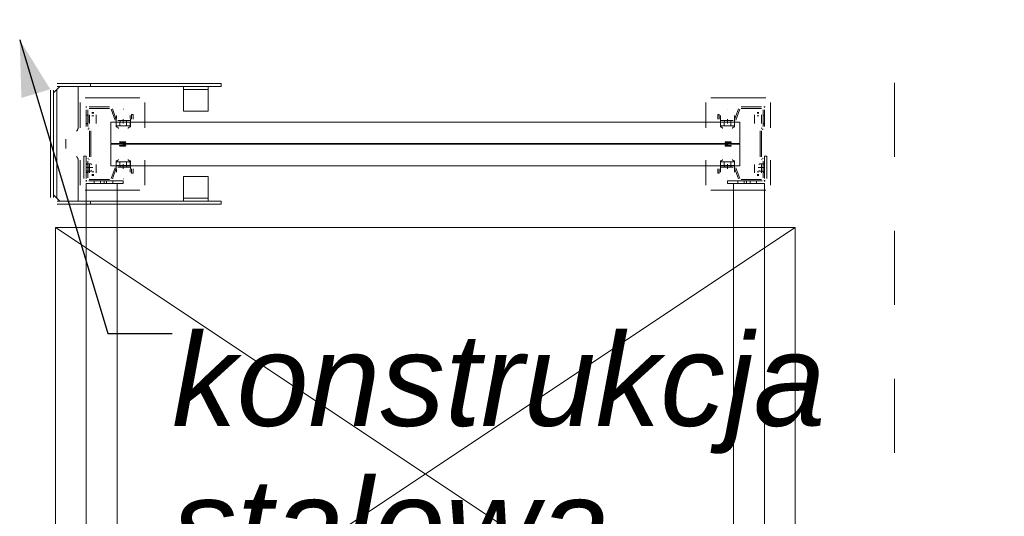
# Model space of a CAD drawing. Header units: millimetres. Extents: x -12989 to 357906, y -50379 to 30884.
# Tile 235 of 256: x 18000 to 19597, y 13627 to 14433. Entities that reach past the tile are written whole.
import ezdxf

# ---------------------------------------------------------------- set-up
doc = ezdxf.new("R2010")
doc.units = ezdxf.units.MM
doc.header["$MEASUREMENT"] = 0
doc.linetypes.add('MITTE2', pattern=[112.5, 75, -12.5, 12.5, -12.5])
doc.linetypes.add('Przerywana', pattern=[240, 120, -120])
for name, color, linetype in [('Nowe_A__SCIANY', 7, 'Continuous'), ('Nowe_A_WYM_ZEWNETRZNE', 7, 'Continuous'), ('Nowe_Drzwi Archicad', 7, 'Continuous')]:
    doc.layers.add(name, color=color, linetype=linetype)
for name, color, linetype, lineweight in [('Nowe_A_OZN_ODNOSNIKI_Nr_pióra__6', 7, 'Continuous', 13), ('Nowe_A_OZN_ODNOSNIKI_Nr_pióra__85', 7, 'Continuous', 13), ('Nowe_A_WYM_ZEWNETRZNE_Nr_pióra__1', 7, 'Continuous', 13), ('Nowe_A_WYM_ZEWNETRZNE_Nr_pióra__45', 7, 'Continuous', 15), ('Nowe_A_WYM_ZEWNETRZNE_Nr_pióra__85', 7, 'Continuous', 13), ('Nowe_Drzwi Archicad_Nr_pióra__3', 7, 'Continuous', 13), ('Nowe_REGAŁY_Nr_pióra__18', 9, 'Continuous', 13)]:
    doc.layers.add(name, color=color, linetype=linetype, lineweight=lineweight)
doc.styles.add('STYL_AUTOMATYCZNY_3', font='arial.ttf')
doc.styles.add('STYL_AUTOMATYCZNY_5', font='arial.ttf')
doc.dimstyles.new('STYL_AUTOMATYCZNY__1', dxfattribs={"dimtxt": 139.999998, "dimasz": 71.25, "dimexe": 0.18, "dimexo": 0.0625, "dimgap": 0, "dimtad": 1, "dimtih": 1, "dimtoh": 1, "dimdec": 0, "dimlfac": 0.1, "dimzin": 0, "dimdsep": 46, "dimtxsty": 'STYL_AUTOMATYCZNY_3', "dimblk": 'ARROWHEAD_6', "dimblk1": 'ARROWHEAD_6', "dimblk2": 'ARROWHEAD_6', "dimcen": 0.09, "dimse1": 1, "dimse2": 1, "dimclrd": 7, "dimclre": 7, "dimclrt": 7, "dimadec": 0, "dimazin": 0, "dimtfac": 1, "dimtdec": 4, "dimtmove": 0, "dimatfit": 3, "dimfxl": 0, "dimtolj": 1, "dimtzin": 0, "dimarcsym": 0})
doc.dimstyles.new('STYL_AUTOMATYCZNY__2', dxfattribs={"dimtxt": 139.999998, "dimasz": 71.25, "dimexe": 0.18, "dimexo": 0.0625, "dimgap": 0, "dimtad": 1, "dimdec": 0, "dimlfac": 0.1, "dimzin": 0, "dimdsep": 46, "dimtxsty": 'STYL_AUTOMATYCZNY_3', "dimblk": 'ARROWHEAD_6', "dimblk1": 'ARROWHEAD_6', "dimblk2": 'ARROWHEAD_6', "dimcen": 0.09, "dimse1": 1, "dimse2": 1, "dimclrd": 7, "dimclre": 7, "dimclrt": 7, "dimadec": 0, "dimazin": 0, "dimtfac": 1, "dimtdec": 4, "dimtmove": 0, "dimatfit": 3, "dimfxl": 0, "dimtolj": 1, "dimtzin": 0, "dimarcsym": 0})
doc.dimstyles.new('STYL_AUTOMATYCZNY__3', dxfattribs={"dimtxt": 0.18, "dimasz": 91.2, "dimexe": 0.18, "dimexo": 0.0625, "dimgap": 0, "dimtad": 0, "dimtih": 1, "dimtoh": 1, "dimdec": 4, "dimzin": 0, "dimdsep": 46, "dimcen": 0.09, "dimadec": 0, "dimazin": 0, "dimtfac": 1, "dimtdec": 4, "dimtmove": 0, "dimatfit": 3, "dimldrblk": 'ARROWHEAD_5', "dimfxl": 0, "dimtolj": 1, "dimtzin": 0, "dimarcsym": 0})

# ---------------------------------------------------------------- blocks, each defined once
blk = doc.blocks.new('MakroPro 100[7]_1')
at = {"layer": 'Nowe_Drzwi Archicad_Nr_pióra__3', "color": 7, "linetype": 'Przerywana', "lineweight": 13}
blk.add_line((19418.7, 14810), (19418.7, 11423.4), dxfattribs=at)
blk = doc.blocks.new('Ściana_3_1', base_point=(36350, 14850))
at = {"layer": 'Nowe_Drzwi Archicad', "color": 7, "linetype": 'Continuous', "lineweight": 13}
blk.add_blockref('MakroPro 100[7]_1', (0, 0), dxfattribs=at)
blk = doc.blocks.new('*D264')
at = {"layer": 'Nowe_A_WYM_ZEWNETRZNE_Nr_pióra__45', "color": 7, "linetype": 'Continuous', "lineweight": 15}
for p, q in [((5753.2, 15842.6), (5678.2, 15767.6)), ((36387.5, 15842.6), (36312.5, 15767.6))]:
    blk.add_line(p, q, dxfattribs=at)
at = {"layer": 'Nowe_A_WYM_ZEWNETRZNE_Nr_pióra__85', "color": 7, "linetype": 'Continuous', "lineweight": 13}
for p, q in [((5715.7, 15734.8), (5715.7, 15875.5)), ((36350, 15734.8), (36350, 15875.5)), ((5715.7, 15805.1), (36350, 15805.1))]:
    blk.add_line(p, q, dxfattribs=at)
at = {"layer": 'Nowe_A_WYM_ZEWNETRZNE_Nr_pióra__1', "color": 7, "lineweight": 13, "char_height": 140, "attachment_point": 7, "style": 'STYL_AUTOMATYCZNY_3'}
for s, insert in [('\\A1;{\\pql;\\fArial|b0|i0|c238|p0;\\W1.000000;3\xa0063}', (20685.9, 15833.1)), ('\\A1;{\\pql;\\fArial|b0|i0|c238|p0;\\W1.000000;15}', (36098.9, 15833.1))]:
    blk.add_mtext(s, dxfattribs=dict(at, insert=insert))
blk = doc.blocks.new('ARROWHEAD_6')
at = {"color": 0, "linetype": 'Continuous', "lineweight": 0}
for p, q in [((-0.5, -0.5), (0.5, 0.5)), ((0, 0), (-1, 0))]:
    blk.add_line(p, q, dxfattribs=at)
blk = doc.blocks.new('*D308')
at = {"layer": 'Nowe_A_WYM_ZEWNETRZNE_Nr_pióra__45', "color": 7, "linetype": 'Continuous', "lineweight": 15}
for p, q in [((37171.6, 187.5), (37246.6, 112.5)), ((37171.6, 37.5), (37246.6, -37.5))]:
    blk.add_line(p, q, dxfattribs=at)
at = {"layer": 'Nowe_A_WYM_ZEWNETRZNE_Nr_pióra__85', "color": 7, "linetype": 'Continuous', "lineweight": 13}
for p, q in [((37209.1, 150), (37209.1, 14850)), ((37279.4, 150), (37138.8, 150)), ((37209.1, 0), (37209.1, 150)), ((37279.4, 0), (37138.8, 0)), ((37209.1, -56.2), (37209.1, 0))]:
    blk.add_line(p, q, dxfattribs=at)
at = {"layer": 'Nowe_A_WYM_ZEWNETRZNE_Nr_pióra__1', "color": 7, "lineweight": 13, "insert": (37181.1, -251.1), "char_height": 140, "attachment_point": 7, "rotation": 90, "style": 'STYL_AUTOMATYCZNY_3'}
blk.add_mtext('\\A1;{\\pql;\\fArial|b0|i0|c238|p0;\\W1.000000;15}', dxfattribs=at)
blk = doc.blocks.new('*D310')
at = {"layer": 'Nowe_A_WYM_ZEWNETRZNE_Nr_pióra__45', "color": 7, "linetype": 'Continuous', "lineweight": 15}
for p, q in [((37171.6, 14887.5), (37246.6, 14812.5)), ((37171.6, 187.5), (37246.6, 112.5))]:
    blk.add_line(p, q, dxfattribs=at)
at = {"layer": 'Nowe_A_WYM_ZEWNETRZNE_Nr_pióra__85', "color": 7, "linetype": 'Continuous', "lineweight": 13}
for p, q in [((37209.1, 150), (37209.1, 14850)), ((37279.4, 150), (37138.8, 150)), ((37209.1, 0), (37209.1, 150))]:
    blk.add_line(p, q, dxfattribs=at)
at = {"layer": 'Nowe_A_WYM_ZEWNETRZNE_Nr_pióra__1', "color": 7, "lineweight": 13, "char_height": 140, "attachment_point": 7, "rotation": 90, "style": 'STYL_AUTOMATYCZNY_3'}
for s, insert in [('\\A1;{\\pql;\\fArial|b0|i0|c238|p0;\\W1.000000;15}', (37181.1, 14598.9)), ('\\A1;{\\pql;\\fArial|b0|i0|c238|p0;\\W1.000000;1\xa0470}', (37181.1, 7153))]:
    blk.add_mtext(s, dxfattribs=dict(at, insert=insert))
blk = doc.blocks.new('*D311')
at = {"layer": 'Nowe_A_WYM_ZEWNETRZNE_Nr_pióra__45', "color": 7, "linetype": 'Continuous', "lineweight": 15}
blk.add_line((37171.6, 14887.5), (37246.6, 14812.5), dxfattribs=at)
at = {"layer": 'Nowe_A_WYM_ZEWNETRZNE_Nr_pióra__85', "color": 7, "linetype": 'Continuous', "lineweight": 13}
blk.add_line((37209.1, 150), (37209.1, 14850), dxfattribs=at)
blk = doc.blocks.new('*D312')
at = {"layer": 'Nowe_A_WYM_ZEWNETRZNE_Nr_pióra__45', "color": 7, "linetype": 'Continuous', "lineweight": 15}
for p, q in [((37246.6, 14962.5), (37171.6, 15037.5)), ((37171.6, 14887.5), (37246.6, 14812.5))]:
    blk.add_line(p, q, dxfattribs=at)
at = {"layer": 'Nowe_A_WYM_ZEWNETRZNE_Nr_pióra__85', "color": 7, "linetype": 'Continuous', "lineweight": 13}
for p, q in [((37209.1, 15000), (37209.1, 15056.3)), ((37279.4, 15000), (37138.8, 15000)), ((37209.1, 14850), (37209.1, 15000)), ((37279.4, 14850), (37138.8, 14850)), ((37209.1, 150), (37209.1, 14850))]:
    blk.add_line(p, q, dxfattribs=at)
blk = doc.blocks.new('ARROWHEAD_5')
at = {"linetype": 'Continuous', "lineweight": 0}
blk.add_hatch(color=0, dxfattribs=at).paths.add_polyline_path([(-1, 0.2679), (0, 0), (-1, -0.2679)])
at = {"color": 0, "linetype": 'Continuous', "lineweight": 0}
blk.add_line((0, 0), (-1, 0), dxfattribs=at)

msp = doc.modelspace()

# ---------------------------------------------------------------- linework, layer by layer
at = {"layer": 'Nowe_REGAŁY_Nr_pióra__18', "color": 9, "linetype": 'Continuous', "lineweight": 13}
for p, q in [((18061, 14329), (18327, 14329)), ((18115, 14329), (18115, 14324)), ((18327, 14324), (18327, 14329)), ((18050, 14144), (18050, 14318)), ((18055, 14144), (18055, 14318)), ((18057, 14316), (18055, 14314)), ((18057, 14316), (18060, 14319)), ((18065, 14324), (18060, 14319)), ((18060, 14319), (18060, 14143.2)), ((18061, 14324), (18327, 14324)), ((18095, 14324), (18095, 14258.5)), ((18265.8, 14322), (18265.8, 14324)), ((18265.8, 14322), (18265.8, 14319)), ((18305.8, 14319), (18265.8, 14319)), ((18265.8, 14313), (18265.8, 14319)), ((18265.8, 14287), (18265.8, 14313)), ((18305.8, 14324), (18305.8, 14322)), ((18305.8, 14319), (18305.8, 14322)), ((18305.8, 14319), (18305.8, 14313)), ((18305.8, 14313), (18305.8, 14287)), ((18098, 14298), (18098, 14257.1)), ((18195, 14306), (18106, 14306)), ((18203, 14257.1), (18203, 14298)), ((19113, 14257.1), (19113, 14298)), ((19121, 14306), (19210, 14306)), ((19218, 14298), (19218, 14257.1)), ((18107.1, 14291), (18108.9, 14291)), ((18108, 14290.1), (18108, 14291.9)), ((18108, 14286.2), (18108, 14259)), ((18110.3, 14277.5), (18108, 14277.5)), ((18110.3, 14259), (18110.3, 14286.2)), ((18145.9, 14291), (18112.8, 14291)), ((18112.8, 14288.7), (18145.9, 14288.7)), ((18112.9, 14278.1), (18112.9, 14265.9)), ((18113, 14273.7), (18113, 14277.9)), ((18120.1, 14282.1), (18116.9, 14282.1)), ((18120, 14280.7), (18117, 14280.7)), ((18124, 14277.9), (18124, 14273.7)), ((18124.1, 14265.9), (18124.1, 14278.1)), ((18148.2, 14287.1), (18154.6, 14269.6)), ((18156.7, 14270.4), (18150.3, 14287.9)), ((18156.9, 14277), (18156.5, 14266.2)), ((18168.2, 14287.5), (18167.8, 14287.5)), ((18179.5, 14266.2), (18179.1, 14277)), ((18181.5, 14278.5), (18181.5, 14271.2)), ((18183.8, 14278.5), (18181.5, 14278.5)), ((18183.8, 14271.2), (18183.8, 14278.5)), ((18265.8, 14287), (18265.8, 14284)), ((18305.8, 14284), (18265.8, 14284)), ((18305.8, 14284), (18305.8, 14287)), ((19132.3, 14278.5), (19134.5, 14278.5)), ((19132.3, 14271.2), (19132.3, 14278.5)), ((19134.5, 14278.5), (19134.5, 14271.2)), ((19136.5, 14266.2), (19136.9, 14277)), ((19147.8, 14287.5), (19148.2, 14287.5)), ((19159.1, 14277), (19159.5, 14266.2)), ((19159.3, 14270.4), (19165.7, 14287.9)), ((19167.8, 14287.1), (19161.4, 14269.6)), ((19170.1, 14291), (19203.3, 14291)), ((19203.3, 14288.7), (19170.1, 14288.7)), ((19191.9, 14265.9), (19191.9, 14278.1)), ((19192, 14277.9), (19192, 14273.7)), ((19195.9, 14282.1), (19199.1, 14282.1)), ((19196, 14280.7), (19199, 14280.7)), ((19203, 14273.7), (19203, 14277.9)), ((19203.1, 14278.1), (19203.1, 14265.9)), ((19205.8, 14259), (19205.8, 14286.2)), ((19205.8, 14277.5), (19208, 14277.5)), ((19207.1, 14291), (19208.9, 14291)), ((19208, 14290.1), (19208, 14291.9)), ((19208, 14286.2), (19208, 14259)), ((18108, 14264), (18110.3, 14264)), ((18108, 14263.5), (18110.3, 14263.5)), ((18112.9, 14265.9), (18113, 14265.9)), ((18113, 14273.7), (18113, 14267.1)), ((18113, 14264.3), (18113, 14267.1)), ((18113, 14265.9), (18113, 14264.2)), ((18113, 14264.2), (18113, 14264.3)), ((18113, 14264.2), (18113, 14264.2)), ((18120, 14276.5), (18117, 14276.5)), ((18124, 14267.1), (18124, 14273.7)), ((18124, 14264.3), (18124, 14267.1)), ((18124, 14264.2), (18124, 14265.9)), ((18124, 14265.9), (18124.1, 14265.9)), ((18124, 14264.3), (18124, 14264.2)), ((18124, 14264.2), (18124, 14264.2)), ((18156.5, 14266.2), (18156.5, 14266.2)), ((18156.5, 14266.2), (18156.5, 14259.7)), ((18156.5, 14258.6), (18156.5, 14262)), ((18156.6, 14266.2), (18156.6, 14260.5)), ((18156.6, 14266.2), (18157, 14266.2)), ((18167.9, 14266.2), (18157, 14266.2)), ((18179, 14268.7), (18159, 14268.7)), ((18159, 14266.5), (18179, 14266.5)), ((18162.5, 14266.2), (18162.5, 14260.2)), ((18162.9, 14266.5), (18162.9, 14268.7)), ((18167.9, 14266.2), (18168.1, 14266.2)), ((18179, 14266.2), (18168.1, 14266.2)), ((18173.2, 14266.5), (18173.2, 14268.7)), ((18173.5, 14266.2), (18173.5, 14260.2)), ((18179, 14266.2), (18179.4, 14266.2)), ((18179.4, 14260.5), (18179.4, 14266.2)), ((18179.5, 14259.7), (18179.5, 14266.2)), ((18179.5, 14266.2), (18179.5, 14266.2)), ((18179.5, 14262), (18179.5, 14258.6)), ((19136.5, 14259.7), (19136.5, 14266.2)), ((19136.5, 14266.2), (19136.5, 14266.2)), ((19136.5, 14262), (19136.5, 14258.6)), ((19136.6, 14260.5), (19136.6, 14266.2)), ((19137, 14266.2), (19136.6, 14266.2)), ((19137, 14268.7), (19157, 14268.7)), ((19157, 14266.5), (19137, 14266.5)), ((19137, 14266.2), (19147.9, 14266.2)), ((19142.5, 14266.2), (19142.5, 14260.2)), ((19142.9, 14266.5), (19142.9, 14268.7)), ((19148.1, 14266.2), (19147.9, 14266.2)), ((19148.1, 14266.2), (19159, 14266.2)), ((19153.2, 14266.5), (19153.2, 14268.7)), ((19153.5, 14266.2), (19153.5, 14260.2)), ((19159.4, 14266.2), (19159, 14266.2)), ((19159.4, 14266.2), (19159.4, 14260.5)), ((19159.5, 14266.2), (19159.5, 14266.2)), ((19159.5, 14266.2), (19159.5, 14259.7)), ((19159.5, 14258.6), (19159.5, 14262)), ((19192, 14265.9), (19191.9, 14265.9)), ((19192, 14267.1), (19192, 14273.7)), ((19192, 14264.3), (19192, 14267.1)), ((19192, 14264.2), (19192, 14265.9)), ((19192, 14264.3), (19192, 14264.2)), ((19192, 14264.2), (19192, 14264.2)), ((19196, 14276.5), (19199, 14276.5)), ((19203, 14273.7), (19203, 14267.1)), ((19203, 14264.3), (19203, 14267.1)), ((19203, 14265.9), (19203, 14264.2)), ((19203.1, 14265.9), (19203, 14265.9)), ((19203, 14264.2), (19203, 14264.3)), ((19203, 14264.2), (19203, 14264.2)), ((19208, 14264), (19205.8, 14264)), ((19208, 14263.5), (19205.8, 14263.5)), ((18110.4, 14254.9), (18111.8, 14254.1)), ((18112.9, 14256.1), (18111.5, 14256.9)), ((18113, 14252), (18113, 14210)), ((18115.3, 14210), (18115.3, 14252)), ((18156.6, 14260.2), (18157, 14260.2)), ((18157, 14260.2), (18167.9, 14260.2)), ((18167.9, 14260.2), (18168.1, 14260.2)), ((18168.1, 14260.2), (18179, 14260.2)), ((18179, 14260.2), (18179.4, 14260.2)), ((19137, 14260.2), (19136.6, 14260.2)), ((19147.9, 14260.2), (19137, 14260.2)), ((19148.1, 14260.2), (19147.9, 14260.2)), ((19159, 14260.2), (19148.1, 14260.2)), ((19159.4, 14260.2), (19159, 14260.2)), ((19200.8, 14210), (19200.8, 14252)), ((19203, 14252), (19203, 14210)), ((19203.1, 14256.1), (19204.5, 14256.9)), ((19205.6, 14254.9), (19204.3, 14254.1)), ((18075, 14238.6), (18075, 14223.6)), ((18171.5, 14234.5), (18162.5, 14234.5)), ((18162.5, 14233.5), (18169.9, 14233.5)), ((18169.9, 14233.5), (18166.8, 14231.5)), ((18166.8, 14230.5), (18169.9, 14228.5)), ((18167.9, 14231), (18171.8, 14233.6)), ((18171.7, 14228.4), (18167.9, 14231)), ((19148.1, 14231), (19144.2, 14233.6)), ((19144.3, 14228.4), (19148.1, 14231)), ((19144.5, 14234.5), (19153.5, 14234.5)), ((19146.1, 14233.5), (19149.2, 14231.5)), ((19153.5, 14233.5), (19146.1, 14233.5)), ((19149.2, 14230.5), (19146.1, 14228.5)), ((18169.9, 14228.5), (18162.5, 14228.5)), ((18162.5, 14227.5), (18171.5, 14227.5)), ((19153.5, 14227.5), (19144.5, 14227.5)), ((19146.1, 14228.5), (19153.5, 14228.5)), ((18095, 14203.6), (18095, 14138.2)), ((18098, 14204.8), (18098, 14164)), ((18104, 14211), (18108, 14211)), ((18104, 14211), (18104, 14175)), ((18108, 14175), (18108, 14211)), ((18108, 14202.9), (18108, 14175.7)), ((18108, 14198.8), (18115.5, 14198.8)), ((18110.3, 14198.5), (18108, 14198.5)), ((18110.3, 14198), (18108, 14198)), ((18110.3, 14175.7), (18110.3, 14202.9)), ((18111.8, 14207.9), (18110.4, 14207.1)), ((18111.5, 14205.1), (18112.9, 14205.9)), ((18113, 14197.7), (18113, 14196.1)), ((18113, 14197.7), (18113, 14197.7)), ((18113, 14197.7), (18113, 14194.9)), ((18113, 14197.7), (18113, 14197.7)), ((18115.5, 14198.8), (18116.9, 14197.8)), ((18124, 14196.1), (18124, 14197.7)), ((18124, 14197.7), (18124, 14197.7)), ((18124, 14197.7), (18124, 14194.9)), ((18124, 14197.7), (18124, 14197.7)), ((18156.5, 14200), (18156.5, 14203.4)), ((18156.5, 14202.2), (18156.5, 14195.7)), ((18156.6, 14201.7), (18157, 14201.7)), ((18156.6, 14201.5), (18156.6, 14195.7)), ((18167.9, 14201.7), (18157, 14201.7)), ((18162.5, 14195.7), (18162.5, 14201.7)), ((18167.9, 14201.7), (18168.1, 14201.7)), ((18179, 14201.7), (18168.1, 14201.7)), ((18173.5, 14195.7), (18173.5, 14201.7)), ((18179, 14201.7), (18179.4, 14201.7)), ((18179.4, 14201.7), (18179.4, 14195.7)), ((18179.5, 14195.7), (18179.5, 14202.2)), ((18203, 14164), (18203, 14204.8)), ((19113, 14164), (19113, 14204.8)), ((19136.5, 14195.7), (19136.5, 14202.2)), ((19136.6, 14201.7), (19136.6, 14195.7)), ((19137, 14201.7), (19136.6, 14201.7)), ((19137, 14201.7), (19147.9, 14201.7)), ((19142.5, 14195.7), (19142.5, 14201.7)), ((19148.1, 14201.7), (19147.9, 14201.7)), ((19148.1, 14201.7), (19159, 14201.7)), ((19153.5, 14195.7), (19153.5, 14201.7)), ((19159.4, 14201.7), (19159, 14201.7)), ((19159.4, 14201.5), (19159.4, 14195.7)), ((19159.5, 14200), (19159.5, 14203.4)), ((19159.5, 14202.2), (19159.5, 14195.7)), ((19192, 14196.1), (19192, 14197.7)), ((19192, 14197.7), (19192, 14197.7)), ((19192, 14197.7), (19192, 14194.9)), ((19192, 14197.7), (19192, 14197.7)), ((19200.5, 14198.8), (19199.1, 14197.8)), ((19208, 14198.8), (19200.5, 14198.8)), ((19203, 14197.7), (19203, 14196.1)), ((19203, 14197.7), (19203, 14197.7)), ((19203, 14197.7), (19203, 14194.9)), ((19203, 14197.7), (19203, 14197.7)), ((19204.5, 14205.1), (19203.1, 14205.9)), ((19204.3, 14207.9), (19205.6, 14207.1)), ((19205.8, 14175.7), (19205.8, 14202.9)), ((19205.8, 14198.5), (19208, 14198.5)), ((19205.8, 14198), (19208, 14198)), ((19208, 14175), (19208, 14211)), ((19212, 14211), (19208, 14211)), ((19208, 14202.9), (19208, 14175.7)), ((19212, 14211), (19212, 14175)), ((19218, 14204.8), (19218, 14164)), ((18108, 14192.7), (18116.8, 14192.7)), ((18108, 14186.7), (18115.5, 14186.7)), ((18108, 14184.5), (18110.3, 14184.5)), ((18113, 14196.1), (18112.9, 14196.1)), ((18112.9, 14196.1), (18112.9, 14183.9)), ((18113, 14188.3), (18113, 14194.9)), ((18113, 14184.1), (18113, 14188.3)), ((18116.9, 14187.7), (18115.5, 14186.7)), ((18120, 14185.5), (18117, 14185.5)), ((18120, 14181.2), (18117, 14181.2)), ((18117.9, 14192.1), (18117.9, 14193.4)), ((18124.1, 14196.1), (18124, 14196.1)), ((18124, 14194.9), (18124, 14188.3)), ((18124, 14188.3), (18124, 14184.1)), ((18124.1, 14183.9), (18124.1, 14196.1)), ((18154.6, 14192.4), (18148.2, 14174.9)), ((18150.3, 14174.1), (18156.7, 14191.6)), ((18156.5, 14195.7), (18156.5, 14195.7)), ((18156.5, 14195.7), (18156.9, 14185)), ((18156.6, 14195.7), (18157, 14195.7)), ((18157, 14195.7), (18167.9, 14195.7)), ((18179, 14195.5), (18159, 14195.5)), ((18159, 14193.2), (18179, 14193.2)), ((18162.9, 14193.2), (18162.9, 14195.5)), ((18167.9, 14195.7), (18168.1, 14195.7)), ((18168.1, 14195.7), (18179, 14195.7)), ((18173.2, 14193.2), (18173.2, 14195.5)), ((18179, 14195.7), (18179.4, 14195.7)), ((18179.1, 14185), (18179.5, 14195.7)), ((18179.5, 14195.7), (18179.5, 14195.7)), ((18181.5, 14190.7), (18181.5, 14183.5)), ((18181.5, 14183.5), (18183.8, 14183.5)), ((18183.8, 14183.5), (18183.8, 14190.7)), ((19132.3, 14183.5), (19132.3, 14190.7)), ((19134.5, 14183.5), (19132.3, 14183.5)), ((19134.5, 14190.7), (19134.5, 14183.5)), ((19136.5, 14195.7), (19136.5, 14195.7)), ((19136.9, 14185), (19136.5, 14195.7)), ((19137, 14195.7), (19136.6, 14195.7)), ((19147.9, 14195.7), (19137, 14195.7)), ((19137, 14195.5), (19157, 14195.5)), ((19157, 14193.2), (19137, 14193.2)), ((19142.9, 14193.2), (19142.9, 14195.5)), ((19148.1, 14195.7), (19147.9, 14195.7)), ((19159, 14195.7), (19148.1, 14195.7)), ((19153.2, 14193.2), (19153.2, 14195.5)), ((19159.4, 14195.7), (19159, 14195.7)), ((19159.5, 14195.7), (19159.1, 14185)), ((19165.7, 14174.1), (19159.3, 14191.6)), ((19159.5, 14195.7), (19159.5, 14195.7)), ((19161.4, 14192.4), (19167.8, 14174.9)), ((19191.9, 14183.9), (19191.9, 14196.1)), ((19191.9, 14196.1), (19192, 14196.1)), ((19192, 14194.9), (19192, 14188.3)), ((19192, 14188.3), (19192, 14184.1)), ((19196, 14185.5), (19199, 14185.5)), ((19196, 14181.2), (19199, 14181.2)), ((19198.1, 14192.1), (19198.1, 14193.4)), ((19199.1, 14187.7), (19200.5, 14186.7)), ((19208, 14192.7), (19199.2, 14192.7)), ((19208, 14186.7), (19200.5, 14186.7)), ((19203, 14196.1), (19203.1, 14196.1)), ((19203, 14188.3), (19203, 14194.9)), ((19203, 14184.1), (19203, 14188.3)), ((19203.1, 14196.1), (19203.1, 14183.9)), ((19208, 14184.5), (19205.8, 14184.5)), ((18107.1, 14171), (18108.9, 14171)), ((18108, 14170.1), (18108, 14171.9)), ((18108, 14167), (18168, 14167)), ((18108, 11475), (18108, 14167)), ((18168, 14171), (18112, 14171)), ((18145.9, 14173.2), (18112.8, 14173.2)), ((18112.8, 14171), (18145.9, 14171)), ((18116.9, 14179.9), (18120.1, 14179.9)), ((18121, 14171), (18121, 14167)), ((18131, 14171), (18131, 14167)), ((18137, 14171), (18137, 14167)), ((18141, 14171), (18141, 14167)), ((18151, 14171), (18151, 14167)), ((18158, 11475), (18158, 14167)), ((18167.8, 14174.4), (18168.2, 14174.4)), ((18168, 14171), (18168, 14167)), ((18265.8, 14178), (18265.8, 14175)), ((18265.8, 14178), (18305.8, 14178)), ((18265.8, 14149), (18265.8, 14175)), ((18305.8, 14175), (18305.8, 14178)), ((18305.8, 14175), (18305.8, 14149)), ((19148.2, 14174.4), (19147.8, 14174.4)), ((19148, 14171), (19204, 14171)), ((19148, 14171), (19148, 14167)), ((19208, 14167), (19148, 14167)), ((19158, 11475), (19158, 14167)), ((19165, 14171), (19165, 14167)), ((19170.1, 14173.2), (19203.3, 14173.2)), ((19203.3, 14171), (19170.1, 14171)), ((19175, 14171), (19175, 14167)), ((19179, 14171), (19179, 14167)), ((19185, 14171), (19185, 14167)), ((19195, 14171), (19195, 14167)), ((19199.1, 14179.9), (19195.9, 14179.9)), ((19207.1, 14171), (19208.9, 14171)), ((19208, 14170.1), (19208, 14171.9)), ((19208, 11475), (19208, 14167)), ((18106, 14156), (18195, 14156)), ((19210, 14156), (19121, 14156)), ((18055, 14148.2), (18057, 14146.2)), ((18060, 14143.2), (18057, 14146.2)), ((18060, 14143.2), (18065, 14138.2)), ((18327, 14138), (18061, 14138)), ((18066, 14138.2), (18065, 14138.2)), ((18092, 14138.2), (18066, 14138.2)), ((18092, 14138.2), (18095, 14138.2)), ((18115, 14138), (18115, 14133)), ((18265.8, 14143), (18265.8, 14149)), ((18265.8, 14143), (18265.8, 14140)), ((18265.8, 14143), (18305.8, 14143)), ((18265.8, 14138), (18265.8, 14140)), ((18305.8, 14149), (18305.8, 14143)), ((18305.8, 14140), (18305.8, 14143)), ((18305.8, 14140), (18305.8, 14138)), ((18327, 14138), (18327, 14133)), ((18061, 14133), (18327, 14133))]:
    msp.add_line(p, q, dxfattribs=at)
at = {"layer": 'Nowe_REGAŁY_Nr_pióra__18', "color": 9, "linetype": 'MITTE2', "lineweight": 13}
for p, q in [((18168, 14264), (18168, 14271.2)), ((19148, 14264), (19148, 14271.2)), ((18168, 14190.7), (18168, 14198)), ((19148, 14190.7), (19148, 14198))]:
    msp.add_line(p, q, dxfattribs=at)
at = {"layer": 'Nowe_REGAŁY_Nr_pióra__18', "color": 9, "linetype": 'Continuous', "lineweight": 13}
for points in [[(19168, 14231.5), (19168, 14266.5), (18148, 14266.5), (18148, 14231.5)], [(19168, 14195.5), (19168, 14230.5), (18148, 14230.5), (18148, 14195.5)]]:
    msp.add_lwpolyline(points, close=True, dxfattribs=at)
at = {"layer": 'Nowe_REGAŁY_Nr_pióra__18', "color": 9, "linetype": 'Continuous', "lineweight": 13, "flags": 128}
for points in [[(18156.6, 14266.2), (18156.6, 14266.2), (18156.6, 14266.2), (18156.6, 14266.1), (18156.6, 14266.1), (18156.6, 14266), (18156.6, 14265.9), (18156.6, 14265.7), (18156.6, 14265.6), (18156.6, 14265.5), (18156.6, 14265.3), (18156.6, 14265.1), (18156.6, 14264.9), (18156.6, 14264.7), (18156.6, 14264.5), (18156.6, 14264.3), (18156.6, 14264), (18156.5, 14263.8), (18156.5, 14263.5), (18156.5, 14263.2), (18156.5, 14263), (18156.5, 14262.7), (18156.5, 14262.3), (18156.5, 14262)], [(18179.4, 14266.2), (18179.4, 14266.2), (18179.4, 14266.2), (18179.4, 14266.1), (18179.4, 14266.1), (18179.4, 14266), (18179.4, 14265.9), (18179.4, 14265.7), (18179.4, 14265.6), (18179.4, 14265.5), (18179.4, 14265.3), (18179.4, 14265.1), (18179.4, 14264.9), (18179.4, 14264.7), (18179.4, 14264.5), (18179.4, 14264.3), (18179.4, 14264), (18179.5, 14263.8), (18179.5, 14263.5), (18179.5, 14263.2), (18179.5, 14262.9), (18179.5, 14262.6), (18179.5, 14262.3), (18179.5, 14262)], [(19136.6, 14266.2), (19136.6, 14266.2), (19136.6, 14266.2), (19136.6, 14266.1), (19136.6, 14266.1), (19136.6, 14266), (19136.6, 14265.9), (19136.6, 14265.7), (19136.6, 14265.6), (19136.6, 14265.5), (19136.6, 14265.3), (19136.6, 14265.1), (19136.6, 14264.9), (19136.6, 14264.7), (19136.6, 14264.5), (19136.6, 14264.3), (19136.6, 14264), (19136.5, 14263.8), (19136.5, 14263.5), (19136.5, 14263.2), (19136.5, 14262.9), (19136.5, 14262.6), (19136.5, 14262.3), (19136.5, 14262)], [(19159.4, 14266.2), (19159.4, 14266.2), (19159.4, 14266.2), (19159.4, 14266.1), (19159.4, 14266.1), (19159.4, 14266), (19159.4, 14265.9), (19159.4, 14265.7), (19159.4, 14265.6), (19159.4, 14265.5), (19159.4, 14265.3), (19159.4, 14265.1), (19159.4, 14264.9), (19159.4, 14264.7), (19159.4, 14264.5), (19159.4, 14264.3), (19159.4, 14264), (19159.5, 14263.8), (19159.5, 14263.5), (19159.5, 14263.2), (19159.5, 14263), (19159.5, 14262.7), (19159.5, 14262.3), (19159.5, 14262)], [(18095, 14258.6), (18095, 14258.3), (18095, 14258), (18095, 14257.7), (18094.9, 14257.3), (18094.9, 14257), (18094.8, 14256.7), (18094.8, 14256.4), (18094.7, 14256.1), (18094.6, 14255.8), (18094.5, 14255.4), (18094.4, 14255.1), (18094.3, 14254.8), (18094.1, 14254.5), (18094, 14254.2), (18093.8, 14253.9), (18093.7, 14253.6), (18093.5, 14253.3), (18093.3, 14253), (18093.1, 14252.8), (18092.9, 14252.5), (18092.7, 14252.2), (18092.5, 14252), (18092.2, 14251.7), (18092, 14251.4)], [(18156.5, 14258.6), (18156.5, 14258.7), (18156.5, 14258.8), (18156.5, 14258.9), (18156.5, 14259), (18156.5, 14259.2), (18156.5, 14259.3), (18156.6, 14259.4), (18156.6, 14259.5), (18156.6, 14259.6), (18156.6, 14259.6), (18156.6, 14259.7), (18156.6, 14259.8), (18156.6, 14259.9), (18156.6, 14259.9), (18156.6, 14260), (18156.6, 14260), (18156.6, 14260.1), (18156.6, 14260.1), (18156.6, 14260.2), (18156.6, 14260.2), (18156.6, 14260.2), (18156.6, 14260.2), (18156.6, 14260.2)], [(18160, 14256.2), (18160, 14256.4), (18160, 14256.6), (18159.9, 14256.7), (18159.9, 14256.9), (18159.8, 14257), (18159.7, 14257.2), (18159.6, 14257.3), (18159.5, 14257.5), (18159.4, 14257.6), (18159.3, 14257.7), (18159.1, 14257.8), (18159, 14257.9), (18158.8, 14258), (18158.6, 14258.1), (18158.5, 14258.2), (18158.3, 14258.3), (18158.1, 14258.3), (18157.9, 14258.4), (18157.6, 14258.4), (18157.4, 14258.5), (18157.2, 14258.5), (18157, 14258.5), (18156.8, 14258.6), (18156.5, 14258.6)], [(18179.5, 14258.6), (18179.2, 14258.5), (18179, 14258.5), (18178.8, 14258.5), (18178.6, 14258.5), (18178.4, 14258.4), (18178.1, 14258.4), (18177.9, 14258.3), (18177.7, 14258.3), (18177.6, 14258.2), (18177.4, 14258.1), (18177.2, 14258), (18177, 14257.9), (18176.9, 14257.8), (18176.7, 14257.7), (18176.6, 14257.6), (18176.5, 14257.5), (18176.4, 14257.3), (18176.3, 14257.2), (18176.2, 14257), (18176.1, 14256.9), (18176.1, 14256.7), (18176, 14256.6), (18176, 14256.4), (18176, 14256.2)], [(18179.5, 14258.6), (18179.5, 14258.7), (18179.5, 14258.8), (18179.5, 14258.9), (18179.5, 14259), (18179.5, 14259.2), (18179.5, 14259.3), (18179.4, 14259.4), (18179.4, 14259.5), (18179.4, 14259.6), (18179.4, 14259.6), (18179.4, 14259.7), (18179.4, 14259.8), (18179.4, 14259.9), (18179.4, 14259.9), (18179.4, 14260), (18179.4, 14260), (18179.4, 14260.1), (18179.4, 14260.1), (18179.4, 14260.2), (18179.4, 14260.2), (18179.4, 14260.2), (18179.4, 14260.2), (18179.4, 14260.2)], [(19136.5, 14258.6), (19136.5, 14258.7), (19136.5, 14258.8), (19136.5, 14258.9), (19136.5, 14259), (19136.5, 14259.2), (19136.5, 14259.3), (19136.6, 14259.4), (19136.6, 14259.5), (19136.6, 14259.6), (19136.6, 14259.6), (19136.6, 14259.7), (19136.6, 14259.8), (19136.6, 14259.9), (19136.6, 14259.9), (19136.6, 14260), (19136.6, 14260), (19136.6, 14260.1), (19136.6, 14260.1), (19136.6, 14260.2), (19136.6, 14260.2), (19136.6, 14260.2), (19136.6, 14260.2), (19136.6, 14260.2)], [(19136.5, 14258.6), (19136.8, 14258.5), (19137, 14258.5), (19137.2, 14258.5), (19137.4, 14258.5), (19137.6, 14258.4), (19137.9, 14258.4), (19138.1, 14258.3), (19138.3, 14258.3), (19138.4, 14258.2), (19138.6, 14258.1), (19138.8, 14258), (19139, 14257.9), (19139.1, 14257.8), (19139.3, 14257.7), (19139.4, 14257.6), (19139.5, 14257.5), (19139.6, 14257.3), (19139.7, 14257.2), (19139.8, 14257), (19139.9, 14256.9), (19139.9, 14256.7), (19140, 14256.6), (19140, 14256.4), (19140, 14256.2)], [(19156, 14256.2), (19156, 14256.4), (19156, 14256.6), (19156.1, 14256.7), (19156.1, 14256.9), (19156.2, 14257), (19156.3, 14257.2), (19156.4, 14257.3), (19156.5, 14257.5), (19156.6, 14257.6), (19156.7, 14257.7), (19156.9, 14257.8), (19157, 14257.9), (19157.2, 14258), (19157.4, 14258.1), (19157.5, 14258.2), (19157.7, 14258.3), (19157.9, 14258.3), (19158.1, 14258.4), (19158.4, 14258.4), (19158.6, 14258.5), (19158.8, 14258.5), (19159, 14258.5), (19159.2, 14258.6), (19159.5, 14258.6)], [(19159.5, 14258.6), (19159.5, 14258.7), (19159.5, 14258.8), (19159.5, 14258.9), (19159.5, 14259), (19159.5, 14259.2), (19159.5, 14259.3), (19159.4, 14259.4), (19159.4, 14259.5), (19159.4, 14259.6), (19159.4, 14259.6), (19159.4, 14259.7), (19159.4, 14259.8), (19159.4, 14259.9), (19159.4, 14259.9), (19159.4, 14260), (19159.4, 14260), (19159.4, 14260.1), (19159.4, 14260.1), (19159.4, 14260.2), (19159.4, 14260.2), (19159.4, 14260.2), (19159.4, 14260.2), (19159.4, 14260.2)], [(18162.5, 14234.5), (18162.5, 14234.5), (18162.4, 14234.5), (18162.4, 14234.5), (18162.3, 14234.5), (18162.3, 14234.5), (18162.3, 14234.5), (18162.3, 14234.4), (18162.2, 14234.4), (18162.2, 14234.4), (18162.2, 14234.4), (18162.1, 14234.4), (18162.1, 14234.4), (18162.1, 14234.3), (18162.1, 14234.3), (18162.1, 14234.3), (18162.1, 14234.3), (18162, 14234.2), (18162, 14234.2), (18162, 14234.2), (18162, 14234.1), (18162, 14234.1), (18162, 14234.1), (18162, 14234), (18162, 14234)], [(18162, 14234), (18162, 14233.9), (18162, 14233.9), (18162, 14233.9), (18162, 14233.8), (18162, 14233.8), (18162, 14233.8), (18162, 14233.7), (18162.1, 14233.7), (18162.1, 14233.7), (18162.1, 14233.7), (18162.1, 14233.6), (18162.1, 14233.6), (18162.1, 14233.6), (18162.2, 14233.6), (18162.2, 14233.6), (18162.2, 14233.5), (18162.3, 14233.5), (18162.3, 14233.5), (18162.3, 14233.5), (18162.3, 14233.5), (18162.4, 14233.5), (18162.4, 14233.5), (18162.5, 14233.5), (18162.5, 14233.5)], [(18166.8, 14231.5), (18166.8, 14231.4), (18166.8, 14231.4), (18166.7, 14231.4), (18166.7, 14231.4), (18166.7, 14231.4), (18166.7, 14231.3), (18166.7, 14231.3), (18166.6, 14231.3), (18166.6, 14231.3), (18166.6, 14231.3), (18166.6, 14231.3), (18166.6, 14231.2), (18166.6, 14231.2), (18166.6, 14231.2), (18166.5, 14231.2), (18166.5, 14231.2), (18166.5, 14231.1), (18166.5, 14231.1), (18166.5, 14231.1), (18166.5, 14231.1), (18166.5, 14231.1), (18166.5, 14231), (18166.5, 14231), (18166.5, 14231)], [(18166.5, 14231), (18166.5, 14231), (18166.5, 14230.9), (18166.5, 14230.9), (18166.5, 14230.9), (18166.5, 14230.9), (18166.5, 14230.9), (18166.5, 14230.8), (18166.5, 14230.8), (18166.5, 14230.8), (18166.6, 14230.8), (18166.6, 14230.8), (18166.6, 14230.7), (18166.6, 14230.7), (18166.6, 14230.7), (18166.6, 14230.7), (18166.6, 14230.7), (18166.7, 14230.6), (18166.7, 14230.6), (18166.7, 14230.6), (18166.7, 14230.6), (18166.7, 14230.6), (18166.8, 14230.6), (18166.8, 14230.5), (18166.8, 14230.5)], [(18172, 14234), (18172, 14234), (18172, 14234.1), (18172, 14234.1), (18172, 14234.1), (18172, 14234.2), (18172, 14234.2), (18172, 14234.2), (18171.9, 14234.3), (18171.9, 14234.3), (18171.9, 14234.3), (18171.9, 14234.3), (18171.9, 14234.4), (18171.9, 14234.4), (18171.8, 14234.4), (18171.8, 14234.4), (18171.8, 14234.4), (18171.7, 14234.4), (18171.7, 14234.5), (18171.7, 14234.5), (18171.7, 14234.5), (18171.6, 14234.5), (18171.6, 14234.5), (18171.5, 14234.5), (18171.5, 14234.5)], [(18171.8, 14233.6), (18171.8, 14233.6), (18171.8, 14233.6), (18171.8, 14233.6), (18171.8, 14233.6), (18171.9, 14233.6), (18171.9, 14233.6), (18171.9, 14233.7), (18171.9, 14233.7), (18171.9, 14233.7), (18171.9, 14233.7), (18171.9, 14233.7), (18171.9, 14233.7), (18172, 14233.8), (18172, 14233.8), (18172, 14233.8), (18172, 14233.8), (18172, 14233.8), (18172, 14233.9), (18172, 14233.9), (18172, 14233.9), (18172, 14233.9), (18172, 14233.9), (18172, 14234), (18172, 14234)], [(19144, 14234), (19144, 14234), (19144, 14234.1), (19144, 14234.1), (19144, 14234.1), (19144, 14234.2), (19144, 14234.2), (19144, 14234.2), (19144.1, 14234.3), (19144.1, 14234.3), (19144.1, 14234.3), (19144.1, 14234.3), (19144.1, 14234.4), (19144.1, 14234.4), (19144.2, 14234.4), (19144.2, 14234.4), (19144.2, 14234.4), (19144.3, 14234.4), (19144.3, 14234.5), (19144.3, 14234.5), (19144.3, 14234.5), (19144.4, 14234.5), (19144.4, 14234.5), (19144.5, 14234.5), (19144.5, 14234.5)], [(19144.2, 14233.6), (19144.2, 14233.6), (19144.2, 14233.6), (19144.2, 14233.6), (19144.2, 14233.6), (19144.1, 14233.6), (19144.1, 14233.6), (19144.1, 14233.7), (19144.1, 14233.7), (19144.1, 14233.7), (19144.1, 14233.7), (19144.1, 14233.7), (19144.1, 14233.7), (19144, 14233.8), (19144, 14233.8), (19144, 14233.8), (19144, 14233.8), (19144, 14233.8), (19144, 14233.9), (19144, 14233.9), (19144, 14233.9), (19144, 14233.9), (19144, 14233.9), (19144, 14234), (19144, 14234)], [(19149.2, 14231.5), (19149.2, 14231.4), (19149.2, 14231.4), (19149.3, 14231.4), (19149.3, 14231.4), (19149.3, 14231.4), (19149.3, 14231.3), (19149.3, 14231.3), (19149.4, 14231.3), (19149.4, 14231.3), (19149.4, 14231.3), (19149.4, 14231.3), (19149.4, 14231.2), (19149.4, 14231.2), (19149.4, 14231.2), (19149.5, 14231.2), (19149.5, 14231.2), (19149.5, 14231.1), (19149.5, 14231.1), (19149.5, 14231.1), (19149.5, 14231.1), (19149.5, 14231.1), (19149.5, 14231), (19149.5, 14231), (19149.5, 14231)], [(19149.5, 14231), (19149.5, 14231), (19149.5, 14230.9), (19149.5, 14230.9), (19149.5, 14230.9), (19149.5, 14230.9), (19149.5, 14230.9), (19149.5, 14230.8), (19149.5, 14230.8), (19149.5, 14230.8), (19149.4, 14230.8), (19149.4, 14230.8), (19149.4, 14230.7), (19149.4, 14230.7), (19149.4, 14230.7), (19149.4, 14230.7), (19149.4, 14230.7), (19149.3, 14230.6), (19149.3, 14230.6), (19149.3, 14230.6), (19149.3, 14230.6), (19149.3, 14230.6), (19149.2, 14230.6), (19149.2, 14230.5), (19149.2, 14230.5)], [(19153.5, 14234.5), (19153.5, 14234.5), (19153.6, 14234.5), (19153.6, 14234.5), (19153.7, 14234.5), (19153.7, 14234.5), (19153.7, 14234.5), (19153.7, 14234.4), (19153.8, 14234.4), (19153.8, 14234.4), (19153.8, 14234.4), (19153.9, 14234.4), (19153.9, 14234.4), (19153.9, 14234.3), (19153.9, 14234.3), (19153.9, 14234.3), (19153.9, 14234.3), (19154, 14234.2), (19154, 14234.2), (19154, 14234.2), (19154, 14234.1), (19154, 14234.1), (19154, 14234.1), (19154, 14234), (19154, 14234)], [(19154, 14234), (19154, 14233.9), (19154, 14233.9), (19154, 14233.9), (19154, 14233.8), (19154, 14233.8), (19154, 14233.8), (19154, 14233.7), (19153.9, 14233.7), (19153.9, 14233.7), (19153.9, 14233.7), (19153.9, 14233.6), (19153.9, 14233.6), (19153.9, 14233.6), (19153.8, 14233.6), (19153.8, 14233.6), (19153.8, 14233.5), (19153.7, 14233.5), (19153.7, 14233.5), (19153.7, 14233.5), (19153.7, 14233.5), (19153.6, 14233.5), (19153.6, 14233.5), (19153.5, 14233.5), (19153.5, 14233.5)], [(18162.5, 14228.5), (18162.5, 14228.5), (18162.4, 14228.5), (18162.4, 14228.5), (18162.3, 14228.5), (18162.3, 14228.5), (18162.3, 14228.5), (18162.3, 14228.5), (18162.2, 14228.4), (18162.2, 14228.4), (18162.2, 14228.4), (18162.1, 14228.4), (18162.1, 14228.4), (18162.1, 14228.3), (18162.1, 14228.3), (18162.1, 14228.3), (18162.1, 14228.3), (18162, 14228.2), (18162, 14228.2), (18162, 14228.2), (18162, 14228.1), (18162, 14228.1), (18162, 14228.1), (18162, 14228), (18162, 14228)], [(18162, 14228), (18162, 14228), (18162, 14227.9), (18162, 14227.9), (18162, 14227.8), (18162, 14227.8), (18162, 14227.8), (18162, 14227.7), (18162.1, 14227.7), (18162.1, 14227.7), (18162.1, 14227.7), (18162.1, 14227.6), (18162.1, 14227.6), (18162.1, 14227.6), (18162.2, 14227.6), (18162.2, 14227.6), (18162.2, 14227.5), (18162.3, 14227.5), (18162.3, 14227.5), (18162.3, 14227.5), (18162.3, 14227.5), (18162.4, 14227.5), (18162.4, 14227.5), (18162.5, 14227.5), (18162.5, 14227.5)], [(18171.5, 14227.5), (18171.5, 14227.5), (18171.6, 14227.5), (18171.6, 14227.5), (18171.7, 14227.5), (18171.7, 14227.5), (18171.7, 14227.5), (18171.7, 14227.5), (18171.8, 14227.5), (18171.8, 14227.6), (18171.8, 14227.6), (18171.9, 14227.6), (18171.9, 14227.6), (18171.9, 14227.6), (18171.9, 14227.7), (18171.9, 14227.7), (18171.9, 14227.7), (18172, 14227.7), (18172, 14227.8), (18172, 14227.8), (18172, 14227.8), (18172, 14227.9), (18172, 14227.9), (18172, 14228), (18172, 14228)], [(18172, 14228), (18172, 14228), (18172, 14228), (18172, 14228.1), (18172, 14228.1), (18172, 14228.1), (18172, 14228.1), (18172, 14228.1), (18172, 14228.2), (18172, 14228.2), (18172, 14228.2), (18171.9, 14228.2), (18171.9, 14228.2), (18171.9, 14228.3), (18171.9, 14228.3), (18171.9, 14228.3), (18171.9, 14228.3), (18171.9, 14228.3), (18171.9, 14228.3), (18171.8, 14228.4), (18171.8, 14228.4), (18171.8, 14228.4), (18171.8, 14228.4), (18171.8, 14228.4), (18171.7, 14228.4)], [(19144, 14228), (19144, 14228), (19144, 14228), (19144, 14228.1), (19144, 14228.1), (19144, 14228.1), (19144, 14228.1), (19144, 14228.1), (19144, 14228.2), (19144, 14228.2), (19144, 14228.2), (19144.1, 14228.2), (19144.1, 14228.2), (19144.1, 14228.3), (19144.1, 14228.3), (19144.1, 14228.3), (19144.1, 14228.3), (19144.1, 14228.3), (19144.1, 14228.3), (19144.2, 14228.4), (19144.2, 14228.4), (19144.2, 14228.4), (19144.2, 14228.4), (19144.2, 14228.4), (19144.3, 14228.4)], [(19144.5, 14227.5), (19144.5, 14227.5), (19144.4, 14227.5), (19144.4, 14227.5), (19144.3, 14227.5), (19144.3, 14227.5), (19144.3, 14227.5), (19144.3, 14227.5), (19144.2, 14227.5), (19144.2, 14227.6), (19144.2, 14227.6), (19144.1, 14227.6), (19144.1, 14227.6), (19144.1, 14227.6), (19144.1, 14227.7), (19144.1, 14227.7), (19144.1, 14227.7), (19144, 14227.7), (19144, 14227.8), (19144, 14227.8), (19144, 14227.8), (19144, 14227.9), (19144, 14227.9), (19144, 14228), (19144, 14228)], [(19153.5, 14228.5), (19153.5, 14228.5), (19153.6, 14228.5), (19153.6, 14228.5), (19153.7, 14228.5), (19153.7, 14228.5), (19153.7, 14228.5), (19153.7, 14228.5), (19153.8, 14228.4), (19153.8, 14228.4), (19153.8, 14228.4), (19153.9, 14228.4), (19153.9, 14228.4), (19153.9, 14228.3), (19153.9, 14228.3), (19153.9, 14228.3), (19153.9, 14228.3), (19154, 14228.2), (19154, 14228.2), (19154, 14228.2), (19154, 14228.1), (19154, 14228.1), (19154, 14228.1), (19154, 14228), (19154, 14228)], [(19154, 14228), (19154, 14228), (19154, 14227.9), (19154, 14227.9), (19154, 14227.8), (19154, 14227.8), (19154, 14227.8), (19154, 14227.7), (19153.9, 14227.7), (19153.9, 14227.7), (19153.9, 14227.7), (19153.9, 14227.6), (19153.9, 14227.6), (19153.9, 14227.6), (19153.8, 14227.6), (19153.8, 14227.6), (19153.8, 14227.5), (19153.7, 14227.5), (19153.7, 14227.5), (19153.7, 14227.5), (19153.7, 14227.5), (19153.6, 14227.5), (19153.6, 14227.5), (19153.5, 14227.5), (19153.5, 14227.5)], [(18092, 14210.7), (18092.2, 14210.5), (18092.5, 14210.2), (18092.7, 14210), (18092.9, 14209.7), (18093.1, 14209.4), (18093.3, 14209.1), (18093.5, 14208.9), (18093.7, 14208.6), (18093.8, 14208.3), (18094, 14208), (18094.1, 14207.7), (18094.3, 14207.4), (18094.4, 14207.1), (18094.5, 14206.7), (18094.6, 14206.4), (18094.7, 14206.1), (18094.8, 14205.8), (18094.8, 14205.5), (18094.9, 14205.2), (18094.9, 14204.8), (18095, 14204.5), (18095, 14204.2), (18095, 14203.9), (18095, 14203.6)], [(18156.5, 14203.4), (18156.8, 14203.4), (18157, 14203.4), (18157.2, 14203.5), (18157.4, 14203.5), (18157.6, 14203.5), (18157.9, 14203.6), (18158.1, 14203.6), (18158.3, 14203.7), (18158.5, 14203.8), (18158.6, 14203.9), (18158.8, 14203.9), (18159, 14204), (18159.1, 14204.2), (18159.3, 14204.3), (18159.4, 14204.4), (18159.5, 14204.5), (18159.6, 14204.7), (18159.7, 14204.8), (18159.8, 14204.9), (18159.9, 14205.1), (18159.9, 14205.3), (18160, 14205.4), (18160, 14205.6), (18160, 14205.7)], [(18156.5, 14203.4), (18156.5, 14203.3), (18156.5, 14203.2), (18156.5, 14203), (18156.5, 14202.9), (18156.5, 14202.8), (18156.5, 14202.7), (18156.6, 14202.6), (18156.6, 14202.5), (18156.6, 14202.4), (18156.6, 14202.3), (18156.6, 14202.3), (18156.6, 14202.2), (18156.6, 14202.1), (18156.6, 14202), (18156.6, 14202), (18156.6, 14201.9), (18156.6, 14201.9), (18156.6, 14201.8), (18156.6, 14201.8), (18156.6, 14201.8), (18156.6, 14201.8), (18156.6, 14201.7), (18156.6, 14201.7)], [(18156.6, 14195.7), (18156.6, 14195.8), (18156.6, 14195.8), (18156.6, 14195.9), (18156.6, 14195.9), (18156.6, 14196), (18156.6, 14196.1), (18156.6, 14196.2), (18156.6, 14196.4), (18156.6, 14196.5), (18156.6, 14196.7), (18156.6, 14196.8), (18156.6, 14197), (18156.6, 14197.2), (18156.6, 14197.5), (18156.6, 14197.7), (18156.6, 14197.9), (18156.5, 14198.2), (18156.5, 14198.5), (18156.5, 14198.7), (18156.5, 14199), (18156.5, 14199.3), (18156.5, 14199.6), (18156.5, 14200)], [(18176, 14205.7), (18176, 14205.6), (18176, 14205.4), (18176.1, 14205.3), (18176.1, 14205.1), (18176.2, 14204.9), (18176.3, 14204.8), (18176.4, 14204.7), (18176.5, 14204.5), (18176.6, 14204.4), (18176.7, 14204.3), (18176.9, 14204.2), (18177, 14204.1), (18177.2, 14204), (18177.4, 14203.9), (18177.6, 14203.8), (18177.7, 14203.7), (18177.9, 14203.6), (18178.1, 14203.6), (18178.4, 14203.5), (18178.6, 14203.5), (18178.8, 14203.5), (18179, 14203.4), (18179.2, 14203.4), (18179.5, 14203.4)], [(18179.5, 14203.4), (18179.5, 14203.3), (18179.5, 14203.2), (18179.5, 14203.1), (18179.5, 14202.9), (18179.5, 14202.8), (18179.5, 14202.7), (18179.4, 14202.6), (18179.4, 14202.5), (18179.4, 14202.4), (18179.4, 14202.3), (18179.4, 14202.3), (18179.4, 14202.2), (18179.4, 14202.1), (18179.4, 14202), (18179.4, 14202), (18179.4, 14201.9), (18179.4, 14201.9), (18179.4, 14201.8), (18179.4, 14201.8), (18179.4, 14201.8), (18179.4, 14201.8), (18179.4, 14201.7), (18179.4, 14201.7)], [(19140, 14205.7), (19140, 14205.6), (19140, 14205.4), (19139.9, 14205.3), (19139.9, 14205.1), (19139.8, 14204.9), (19139.7, 14204.8), (19139.6, 14204.7), (19139.5, 14204.5), (19139.4, 14204.4), (19139.3, 14204.3), (19139.1, 14204.2), (19139, 14204.1), (19138.8, 14204), (19138.6, 14203.9), (19138.4, 14203.8), (19138.3, 14203.7), (19138.1, 14203.6), (19137.9, 14203.6), (19137.6, 14203.5), (19137.4, 14203.5), (19137.2, 14203.5), (19137, 14203.4), (19136.8, 14203.4), (19136.5, 14203.4)], [(19136.5, 14203.4), (19136.5, 14203.3), (19136.5, 14203.2), (19136.5, 14203.1), (19136.5, 14202.9), (19136.5, 14202.8), (19136.5, 14202.7), (19136.6, 14202.6), (19136.6, 14202.5), (19136.6, 14202.4), (19136.6, 14202.3), (19136.6, 14202.3), (19136.6, 14202.2), (19136.6, 14202.1), (19136.6, 14202), (19136.6, 14202), (19136.6, 14201.9), (19136.6, 14201.9), (19136.6, 14201.8), (19136.6, 14201.8), (19136.6, 14201.8), (19136.6, 14201.8), (19136.6, 14201.7), (19136.6, 14201.7)], [(19159.5, 14203.4), (19159.2, 14203.4), (19159, 14203.4), (19158.8, 14203.5), (19158.6, 14203.5), (19158.4, 14203.5), (19158.1, 14203.6), (19157.9, 14203.6), (19157.7, 14203.7), (19157.5, 14203.8), (19157.4, 14203.9), (19157.2, 14203.9), (19157, 14204), (19156.9, 14204.2), (19156.7, 14204.3), (19156.6, 14204.4), (19156.5, 14204.5), (19156.4, 14204.7), (19156.3, 14204.8), (19156.2, 14204.9), (19156.1, 14205.1), (19156.1, 14205.3), (19156, 14205.4), (19156, 14205.6), (19156, 14205.7)], [(19159.5, 14203.4), (19159.5, 14203.3), (19159.5, 14203.2), (19159.5, 14203), (19159.5, 14202.9), (19159.5, 14202.8), (19159.5, 14202.7), (19159.4, 14202.6), (19159.4, 14202.5), (19159.4, 14202.4), (19159.4, 14202.3), (19159.4, 14202.3), (19159.4, 14202.2), (19159.4, 14202.1), (19159.4, 14202), (19159.4, 14202), (19159.4, 14201.9), (19159.4, 14201.9), (19159.4, 14201.8), (19159.4, 14201.8), (19159.4, 14201.8), (19159.4, 14201.8), (19159.4, 14201.7), (19159.4, 14201.7)], [(19159.4, 14195.7), (19159.4, 14195.8), (19159.4, 14195.8), (19159.4, 14195.9), (19159.4, 14195.9), (19159.4, 14196), (19159.4, 14196.1), (19159.4, 14196.2), (19159.4, 14196.4), (19159.4, 14196.5), (19159.4, 14196.7), (19159.4, 14196.8), (19159.4, 14197), (19159.4, 14197.2), (19159.4, 14197.5), (19159.4, 14197.7), (19159.4, 14197.9), (19159.5, 14198.2), (19159.5, 14198.5), (19159.5, 14198.7), (19159.5, 14199), (19159.5, 14199.3), (19159.5, 14199.6), (19159.5, 14200)]]:
    msp.add_lwpolyline(points, dxfattribs=at)
at = {"layer": 'Nowe_REGAŁY_Nr_pióra__18', "color": 9, "linetype": 'Continuous', "lineweight": 13}
msp.add_lwpolyline([(19258, 14095.4), (18058, 14095.4), (18058, 13295.4), (19258, 13295.4), (19258, 14095.4), (18058, 13295.4), (19258, 13295.4), (18058, 14095.4)], dxfattribs=at)

# ---------------------------------------------------------------- next in the draw order: block references
at = {"layer": 'Nowe_A__SCIANY', "color": 7, "lineweight": 25}
msp.add_blockref('Ściana_3_1', (36350, 14850), dxfattribs=at)

# ---------------------------------------------------------------- next in the draw order: texts
at = {"layer": 'Nowe_A_OZN_ODNOSNIKI_Nr_pióra__6', "color": 7, "linetype": 'Continuous', "lineweight": 13, "insert": (18247.2, 13923.5), "char_height": 150, "width": 1595.875, "attachment_point": 1, "line_spacing_factor": 0.942235, "style": 'STYL_AUTOMATYCZNY_5'}
msp.add_mtext('\\A1;{\\pql;\\fArial|b0|i1|c238|p0;\\W1.000000;konstrukcja stalowa\\P\\pql;\\fArial|b0|i1|c238|p0;\\W1.000000;wg. proj. technicznego konstrukcji}', dxfattribs=at)

# ---------------------------------------------------------------- next in the draw order: dimensions: what is measured, and where the dimension line sits
at = {"layer": 'Nowe_A_WYM_ZEWNETRZNE', "color": 7, "linetype": 'Continuous', "lineweight": 13}
dim = msp.add_linear_dim(base=(36350, 15805.1), p1=(5715.7, 7500), p2=(36350, 14850), dimstyle='STYL_AUTOMATYCZNY__1', dxfattribs=at)
dim.commit()
dim.dimension.update_dxf_attribs({"geometry": '*D264', "text_midpoint": (20926, 15903.1), "dimtype": 160})
for base, p1, p2, picture, middle in [((37209.1, 15000), (18000, 14850), (18000, 15000), '*D312', (37111.1, 14705.5)), ((37209.1, 14850), (18000, 150), (36350, 14850), '*D310', (37111.1, 7393.1)), ((37209.1043614, 14850), (36350, 14850), (18000, 14850), '*D311', (37111.1043625, 14849.8814173)), ((37209.1, 150), (18000, 0), (36350, 150), '*D308', (37111.1, -144.5))]:
    dim = msp.add_linear_dim(base=base, p1=p1, p2=p2, angle=90, dimstyle='STYL_AUTOMATYCZNY__2', dxfattribs=at)
    dim.commit()
    dim.dimension.update_dxf_attribs({"geometry": picture, "text_midpoint": middle, "dimtype": 160, "text_rotation": 90})

# ---------------------------------------------------------------- next in the draw order: leaders
at = {"layer": 'Nowe_A_OZN_ODNOSNIKI_Nr_pióra__85', "color": 7, "linetype": 'Continuous', "lineweight": 13, "annotation_type": 0, "has_hookline": 1, "hookline_direction": 0, "text_width": 1218.3}
msp.add_leader([(18000, 14400), (18142.8, 13923.5), (18247.2, 13923.5)], dimstyle='STYL_AUTOMATYCZNY__3', dxfattribs=at)

doc.saveas('drawing.dxf')
